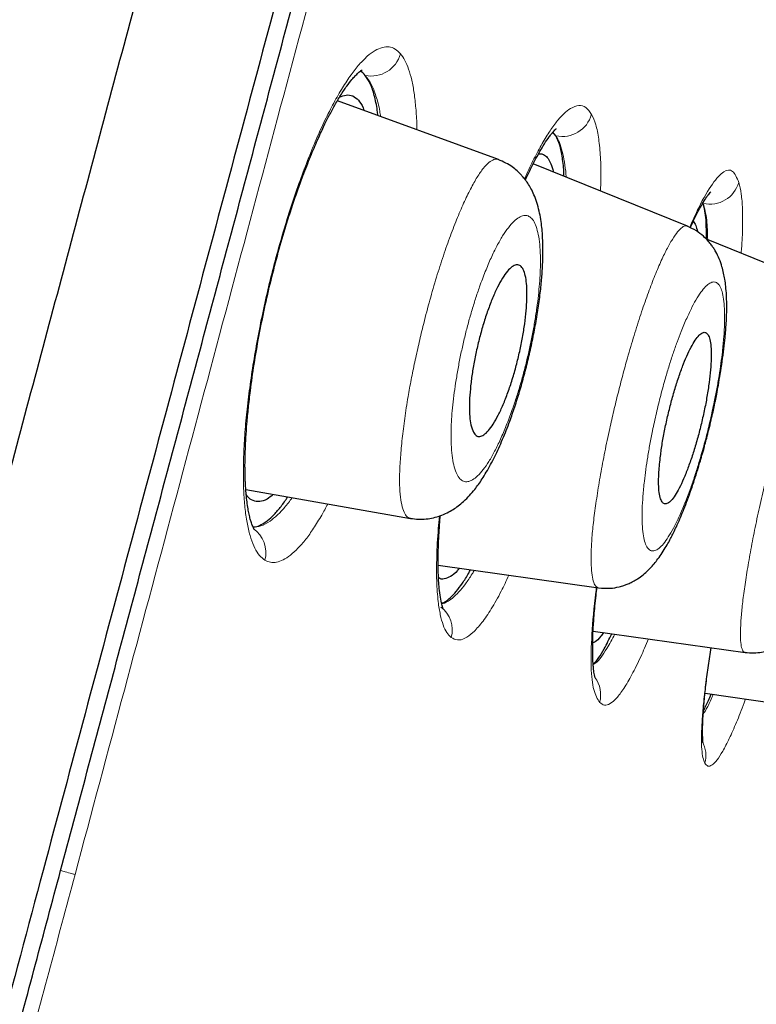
# Model space of a CAD drawing. Header units: millimetres. Extents: x 8 to 847, y 12 to 2109.
# Tile 250 of 256: x 820 to 828, y 1819 to 1829. Entities that reach past the tile are written whole.
import ezdxf

# ---------------------------------------------------------------- set-up
doc = ezdxf.new("R2010")
doc.units = ezdxf.units.MM

msp = doc.modelspace()

# ---------------------------------------------------------------- linework, layer by layer
at = {"color": 7, "linetype": 'Continuous', "lineweight": 30}
for p, q in [((825.038, 1827.657), (823.393, 1828.256)), ((825.627, 1827.898), (825.596, 1827.935)), ((826.973, 1826.973), (825.394, 1827.611)), ((828.472, 1826.312), (827.165, 1826.84)), ((822.456, 1824.281), (824.138, 1823.985)), ((824.422, 1823.508), (826.063, 1823.277)), ((826.007, 1822.835), (827.561, 1822.617)), ((827.151, 1822.199), (828.622, 1821.992))]:
    msp.add_line(p, q, dxfattribs=at)
at = {"color": 8, "linetype": 'Continuous', "lineweight": 0}
for centre, radius, start, end in [((823.739, 1828.816), 0.308, 258.126, 345.0255), ((825.693, 1828.199), 0.308, 257.627, 344.5933), ((827.201, 1827.506), 0.307, 257.0099, 344.0848), ((822.368, 1823.639), 0.293, 344.3645, 56.2062), ((824.274, 1822.848), 0.292, 344.4339, 52.8926), ((825.79, 1822.183), 0.294, 344.7584, 37.1351), ((826.866, 1821.562), 0.294, 344.8723, 28.8794)]:
    msp.add_arc(centre, radius, start, end, dxfattribs=at)
at = {"color": 7, "linetype": 'Continuous', "lineweight": 30}
for points, knots in [([(807.484, 1777.597), (807.632, 1778.151), (807.929, 1779.26), (808.402, 1781.022), (808.892, 1782.854), (809.403, 1784.759), (809.931, 1786.73), (810.476, 1788.765), (811.037, 1790.859), (811.613, 1793.008), (812.203, 1795.21), (812.806, 1797.459), (813.42, 1799.753), (814.046, 1802.086), (814.68, 1804.454), (815.323, 1806.852), (815.972, 1809.277), (816.628, 1811.722), (817.287, 1814.185), (817.951, 1816.66), (818.616, 1819.142), (819.282, 1821.628), (819.948, 1824.113), (820.612, 1826.591), (821.273, 1829.058), (821.93, 1831.51), (822.581, 1833.942), (823.226, 1836.349), (823.864, 1838.727), (824.492, 1841.072), (825.11, 1843.379), (825.717, 1845.643), (826.311, 1847.861), (826.892, 1850.028), (827.458, 1852.141), (828.008, 1854.195), (828.542, 1856.187), (829.058, 1858.114), (829.556, 1859.97), (830.033, 1861.754), (830.49, 1863.459), (830.926, 1865.085), (831.339, 1866.628), (831.73, 1868.085), (832.097, 1869.455), (832.44, 1870.735), (832.758, 1871.922), (833.05, 1873.013), (833.316, 1874.006), (833.555, 1874.898), (833.767, 1875.689), (833.952, 1876.377), (834.108, 1876.962), (834.237, 1877.442), (834.338, 1877.819), (834.409, 1878.083), (834.448, 1878.229), (834.453, 1878.249), (834.455, 1878.254)], [0, 0, 0, 0, 0.018042, 0.036084, 0.054125, 0.072166, 0.090206, 0.108247, 0.126288, 0.144329, 0.162369, 0.180411, 0.198454, 0.216495, 0.234536, 0.252576, 0.270617, 0.288657, 0.306697, 0.324738, 0.342779, 0.360821, 0.378863, 0.396905, 0.414946, 0.432988, 0.451029, 0.46907, 0.487111, 0.505152, 0.523194, 0.541236, 0.559277, 0.577318, 0.595359, 0.6134, 0.631441, 0.649482, 0.667522, 0.685564, 0.703605, 0.721646, 0.739687, 0.757729, 0.775771, 0.793813, 0.811856, 0.829898, 0.847941, 0.865983, 0.884024, 0.902063, 0.920103, 0.938143, 0.956182, 0.974222, 0.992264, 1, 1, 1, 1]), ([(835.283, 1875.997), (835.282, 1875.991), (835.279, 1875.981), (835.256, 1875.894), (835.219, 1875.756), (835.168, 1875.561), (835.101, 1875.311), (835.02, 1875.007), (834.926, 1874.659), (834.823, 1874.274), (834.711, 1873.858), (834.588, 1873.398), (834.453, 1872.896), (834.307, 1872.351), (834.144, 1871.743), (833.963, 1871.068), (833.762, 1870.322), (833.55, 1869.528), (833.324, 1868.687), (833.086, 1867.799), (832.835, 1866.862), (832.579, 1865.906), (832.319, 1864.935), (832.057, 1863.956), (831.785, 1862.942), (831.504, 1861.894), (831.214, 1860.811), (830.906, 1859.661), (830.58, 1858.443), (830.235, 1857.154), (829.88, 1855.829), (829.516, 1854.469), (829.142, 1853.073), (828.758, 1851.639), (828.376, 1850.212), (827.997, 1848.798), (827.623, 1847.406), (827.245, 1845.994), (826.861, 1844.564), (826.473, 1843.115), (826.068, 1841.604), (825.647, 1840.032), (825.209, 1838.398), (824.767, 1836.745), (824.319, 1835.075), (823.867, 1833.387), (823.41, 1831.679), (822.961, 1830.004), (822.522, 1828.367), (822.095, 1826.775), (821.668, 1825.182), (821.24, 1823.587), (820.812, 1821.989), (820.371, 1820.343), (819.918, 1818.652), (819.453, 1816.915), (818.989, 1815.181), (818.525, 1813.448), (818.061, 1811.717), (817.599, 1809.99), (817.151, 1808.32), (816.72, 1806.712), (816.306, 1805.167), (815.896, 1803.638), (815.49, 1802.125), (815.088, 1800.628), (814.679, 1799.102), (814.263, 1797.549), (813.841, 1795.973), (813.426, 1794.42), (813.016, 1792.89), (812.612, 1791.381), (812.216, 1789.901), (811.838, 1788.492), (811.48, 1787.158), (811.141, 1785.893), (810.81, 1784.658), (810.487, 1783.454), (810.172, 1782.279), (809.856, 1781.101), (809.541, 1779.923), (809.227, 1778.75), (808.923, 1777.617), (808.631, 1776.524), (808.349, 1775.47), (808.078, 1774.46), (807.827, 1773.524), (807.596, 1772.661), (807.382, 1771.864), (807.179, 1771.109), (806.988, 1770.395), (806.808, 1769.722), (806.633, 1769.071), (806.467, 1768.447), (806.308, 1767.856), (806.164, 1767.317), (806.033, 1766.83), (805.917, 1766.395), (805.815, 1766.014), (805.73, 1765.696), (805.66, 1765.436), (805.605, 1765.23), (805.561, 1765.069), (805.531, 1764.955), (805.513, 1764.888), (805.511, 1764.879), (805.51, 1764.875)], [0, 0, 0, 0, 0.0100488, 0.0200919, 0.0301386, 0.0401985, 0.0502808, 0.0603948, 0.070493, 0.0797013, 0.0888762, 0.0980249, 0.1071542, 0.1162713, 0.1253833, 0.1354668, 0.1455147, 0.1555364, 0.1655409, 0.1755377, 0.1855359, 0.1955954, 0.2048106, 0.214007, 0.2231919, 0.2323725, 0.2415562, 0.2507502, 0.2607489, 0.2707344, 0.2807164, 0.2907046, 0.3007086, 0.3107382, 0.3208483, 0.3300984, 0.3393164, 0.3485101, 0.3576878, 0.3668575, 0.3760274, 0.3859972, 0.3959575, 0.4059188, 0.4158921, 0.4258881, 0.4359177, 0.4460151, 0.4552509, 0.4644585, 0.4736465, 0.4828239, 0.4919994, 0.501182, 0.511156, 0.5211274, 0.5311077, 0.5411082, 0.5511401, 0.5612146, 0.5712997, 0.5805053, 0.5896829, 0.5988408, 0.6079874, 0.6171312, 0.6262804, 0.6362715, 0.6462633, 0.6562665, 0.6662916, 0.6763489, 0.6864488, 0.696503, 0.7056735, 0.714826, 0.7239681, 0.7331072, 0.7422508, 0.7514063, 0.7613949, 0.7713915, 0.7814057, 0.791447, 0.8015249, 0.8116487, 0.8217109, 0.8308841, 0.8400399, 0.8491855, 0.8583278, 0.8674741, 0.8766316, 0.8866669, 0.8966877, 0.9067032, 0.9167224, 0.9267546, 0.936809, 0.9468382, 0.9560053, 0.9651645, 0.9743229, 0.9834876, 0.9926657, 1, 1, 1, 1]), ([(820.562, 1820.387), (820.742, 1821.059), (821.101, 1822.4), (821.639, 1824.409), (822.176, 1826.41), (822.71, 1828.404), (823.242, 1830.391), (823.762, 1832.328), (824.267, 1834.213), (824.757, 1836.043), (825.242, 1837.855), (825.723, 1839.649), (826.206, 1841.452), (826.69, 1843.259), (827.174, 1845.065), (827.649, 1846.839), (828.117, 1848.583), (828.576, 1850.294), (829.016, 1851.936), (829.436, 1853.507), (829.838, 1855.006), (830.228, 1856.462), (830.607, 1857.877), (830.98, 1859.27), (831.346, 1860.637), (831.704, 1861.973), (832.048, 1863.255), (832.378, 1864.484), (832.692, 1865.657), (832.985, 1866.75), (833.256, 1867.763), (833.506, 1868.698), (833.741, 1869.575), (833.961, 1870.394), (834.168, 1871.167), (834.361, 1871.887), (834.539, 1872.551), (834.699, 1873.146), (834.841, 1873.673), (834.964, 1874.13), (835.065, 1874.509), (835.146, 1874.812), (835.207, 1875.044), (835.252, 1875.212), (835.277, 1875.305), (835.287, 1875.345), (835.284, 1875.333), (835.284, 1875.333)], [0, 0, 0, 0, 0.023348, 0.046637, 0.069904, 0.093184, 0.116513, 0.139899, 0.161914, 0.183909, 0.205913, 0.227956, 0.250066, 0.273262, 0.296451, 0.319667, 0.342941, 0.366307, 0.389749, 0.411805, 0.433832, 0.455857, 0.477904, 0.500001, 0.523166, 0.546344, 0.569563, 0.592854, 0.616246, 0.63967, 0.661691, 0.683687, 0.705684, 0.727707, 0.749779, 0.772936, 0.796127, 0.819383, 0.842732, 0.866205, 0.889715, 0.911771, 0.933756, 0.955693, 0.977608, 0.999525, 1, 1, 1, 1]), ([(822.538, 1823.878), (822.538, 1823.879), (822.538, 1823.881), (822.531, 1823.894), (822.522, 1823.917), (822.512, 1823.943), (822.501, 1823.981), (822.489, 1824.028), (822.478, 1824.087), (822.468, 1824.154), (822.46, 1824.226), (822.455, 1824.293), (822.451, 1824.351), (822.45, 1824.396), (822.449, 1824.435), (822.448, 1824.473), (822.447, 1824.527), (822.448, 1824.6), (822.451, 1824.699), (822.457, 1824.818), (822.467, 1824.958), (822.482, 1825.117), (822.505, 1825.32), (822.54, 1825.563), (822.588, 1825.846), (822.646, 1826.133), (822.712, 1826.422), (822.787, 1826.709), (822.859, 1826.957), (822.925, 1827.165), (822.982, 1827.332), (823.046, 1827.508), (823.115, 1827.682), (823.186, 1827.849), (823.249, 1827.986), (823.307, 1828.103), (823.365, 1828.212), (823.426, 1828.315), (823.488, 1828.407), (823.537, 1828.469), (823.575, 1828.512), (823.606, 1828.542), (823.634, 1828.565), (823.647, 1828.572), (823.645, 1828.571), (823.644, 1828.571)], [0, 0, 0, 0, 0.0224719, 0.0431014, 0.0560934, 0.070613, 0.0872606, 0.1060582, 0.1247404, 0.1451677, 0.165071, 0.1816494, 0.1948736, 0.204583, 0.2115366, 0.2190421, 0.2277046, 0.2430325, 0.2610148, 0.2816752, 0.3050384, 0.3310857, 0.3581419, 0.3988147, 0.4395638, 0.4803503, 0.5211671, 0.5620539, 0.6029392, 0.6302045, 0.6567402, 0.6816687, 0.7160264, 0.7467393, 0.7738018, 0.7973213, 0.8220277, 0.8504683, 0.8806515, 0.9096075, 0.9294362, 0.9509427, 0.9741013, 0.9938971, 1, 1, 1, 1]), ([(823.676, 1828.514), (823.66, 1828.532), (823.645, 1828.551), (823.626, 1828.557), (823.625, 1828.557)], [0, 0, 0, 0, 0.97862, 1, 1, 1, 1]), ([(823.806, 1828.106), (823.804, 1828.123), (823.796, 1828.2), (823.771, 1828.313), (823.73, 1828.437), (823.694, 1828.488), (823.676, 1828.514)], [0, 0, 0, 0, 0.085445, 0.392473, 0.695812, 1, 1, 1, 1]), ([(823.413, 1828.291), (823.437, 1828.301), (823.485, 1828.321), (823.55, 1828.31), (823.608, 1828.266), (823.645, 1828.211), (823.661, 1828.166), (823.665, 1828.157)], [0, 0, 0, 0, 0.223246, 0.46183, 0.702294, 0.939997, 1, 1, 1, 1]), ([(825.314, 1827.446), (825.327, 1827.473), (825.359, 1827.542), (825.407, 1827.638), (825.461, 1827.737), (825.511, 1827.82), (825.551, 1827.879), (825.581, 1827.918), (825.601, 1827.941), (825.616, 1827.957), (825.627, 1827.968), (825.63, 1827.971), (825.629, 1827.971), (825.629, 1827.971)], [0, 0, 0, 0, 0.089987, 0.233276, 0.36252, 0.499303, 0.649955, 0.729044, 0.801149, 0.864717, 0.920752, 0.971255, 1, 1, 1, 1]), ([(825.709, 1827.483), (825.709, 1827.491), (825.707, 1827.564), (825.694, 1827.676), (825.668, 1827.811), (825.641, 1827.869), (825.627, 1827.898)], [0, 0, 0, 0, 0.039147, 0.362007, 0.680636, 1, 1, 1, 1]), ([(824.139, 1823.987), (824.166, 1823.984), (824.219, 1823.976), (824.298, 1823.98), (824.372, 1823.992), (824.445, 1824.013), (824.514, 1824.042), (824.576, 1824.078), (824.631, 1824.116), (824.687, 1824.163), (824.743, 1824.22), (824.794, 1824.28), (824.836, 1824.336), (824.875, 1824.393), (824.93, 1824.483), (825.001, 1824.614), (825.081, 1824.791), (825.149, 1824.963), (825.207, 1825.128), (825.256, 1825.285), (825.303, 1825.451), (825.346, 1825.623), (825.386, 1825.801), (825.421, 1825.981), (825.45, 1826.16), (825.471, 1826.328), (825.485, 1826.477), (825.492, 1826.606), (825.494, 1826.716), (825.493, 1826.806), (825.489, 1826.888), (825.483, 1826.964), (825.472, 1827.045), (825.456, 1827.131), (825.433, 1827.215), (825.405, 1827.29), (825.373, 1827.357), (825.341, 1827.411), (825.314, 1827.449), (825.289, 1827.478), (825.264, 1827.507), (825.227, 1827.542), (825.177, 1827.583), (825.112, 1827.623), (825.063, 1827.644), (825.037, 1827.654)], [0, 0, 0, 0, 0.019265, 0.03737, 0.054136, 0.069452, 0.087896, 0.104151, 0.119998, 0.139338, 0.162056, 0.182886, 0.199847, 0.217836, 0.239172, 0.28451, 0.328125, 0.370242, 0.401376, 0.433158, 0.465663, 0.498893, 0.532835, 0.567466, 0.602779, 0.637766, 0.66966, 0.698342, 0.723817, 0.747006, 0.76443, 0.784081, 0.805738, 0.828845, 0.853479, 0.876299, 0.894627, 0.910086, 0.923231, 0.929201, 0.937526, 0.948876, 0.963182, 0.9803, 1, 1, 1, 1]), ([(825.45, 1827.715), (825.464, 1827.715), (825.492, 1827.715), (825.53, 1827.689), (825.562, 1827.643), (825.586, 1827.589), (825.597, 1827.544), (825.6, 1827.527)], [0, 0, 0, 0, 0.212265, 0.433636, 0.655849, 0.875291, 1, 1, 1, 1]), ([(827, 1826.958), (827.011, 1826.983), (827.042, 1827.051), (827.086, 1827.137), (827.132, 1827.217), (827.165, 1827.268), (827.189, 1827.3), (827.202, 1827.317), (827.211, 1827.326), (827.211, 1827.326), (827.21, 1827.326)], [0, 0, 0, 0, 0.120325, 0.330864, 0.519812, 0.687242, 0.788151, 0.883589, 0.974329, 1, 1, 1, 1]), ([(827.165, 1826.84), (827.165, 1826.909), (827.165, 1827.067), (827.144, 1827.157), (827.132, 1827.207)], [0, 0, 0, 0, 0.44106, 1, 1, 1, 1]), ([(826.063, 1823.277), (826.102, 1823.274), (826.172, 1823.268), (826.259, 1823.283), (826.317, 1823.299), (826.351, 1823.312), (826.384, 1823.326), (826.419, 1823.344), (826.466, 1823.372), (826.519, 1823.411), (826.573, 1823.459), (826.621, 1823.51), (826.662, 1823.562), (826.703, 1823.619), (826.742, 1823.681), (826.777, 1823.74), (826.805, 1823.792), (826.83, 1823.843), (826.861, 1823.906), (826.893, 1823.98), (826.928, 1824.063), (826.963, 1824.154), (827, 1824.253), (827.037, 1824.362), (827.071, 1824.468), (827.101, 1824.567), (827.122, 1824.639), (827.138, 1824.695), (827.152, 1824.747), (827.17, 1824.815), (827.191, 1824.899), (827.213, 1824.989), (827.231, 1825.071), (827.246, 1825.136), (827.258, 1825.197), (827.272, 1825.266), (827.289, 1825.357), (827.308, 1825.469), (827.327, 1825.593), (827.344, 1825.718), (827.358, 1825.848), (827.368, 1825.973), (827.373, 1826.087), (827.373, 1826.184), (827.371, 1826.272), (827.364, 1826.355), (827.355, 1826.428), (827.342, 1826.493), (827.324, 1826.565), (827.298, 1826.638), (827.269, 1826.7), (827.24, 1826.747), (827.216, 1826.783), (827.181, 1826.826), (827.131, 1826.877), (827.06, 1826.931), (827.002, 1826.958), (826.971, 1826.973)], [0, 0, 0, 0, 0.025485, 0.045828, 0.05621, 0.063924, 0.06936, 0.07955, 0.093423, 0.110905, 0.128928, 0.147759, 0.16549, 0.186634, 0.209478, 0.228019, 0.241868, 0.255401, 0.273173, 0.295155, 0.314399, 0.336002, 0.359627, 0.381524, 0.406405, 0.426392, 0.441525, 0.44977, 0.4593, 0.472491, 0.489334, 0.508364, 0.524398, 0.536982, 0.546189, 0.559477, 0.577201, 0.599394, 0.626035, 0.652963, 0.677715, 0.710737, 0.738865, 0.760798, 0.78423, 0.80886, 0.830421, 0.84853, 0.866804, 0.889172, 0.910736, 0.92072, 0.930227, 0.942039, 0.957769, 0.977229, 1, 1, 1, 1]), ([(827.03, 1827.024), (827.039, 1827.013), (827.057, 1826.991), (827.068, 1826.941), (827.073, 1826.918)], [0, 0, 0, 0, 0.52173, 1, 1, 1, 1]), ([(824.782, 1824.869), (824.773, 1824.892), (824.756, 1824.932), (824.744, 1825.026), (824.74, 1825.128), (824.745, 1825.245), (824.757, 1825.374), (824.776, 1825.512), (824.803, 1825.655), (824.836, 1825.8), (824.875, 1825.944), (824.919, 1826.082), (824.966, 1826.211), (825.016, 1826.326), (825.067, 1826.424), (825.118, 1826.501), (825.166, 1826.554), (825.21, 1826.581), (825.248, 1826.581), (825.281, 1826.556), (825.305, 1826.506), (825.322, 1826.434), (825.331, 1826.342), (825.331, 1826.233), (825.324, 1826.111), (825.309, 1825.978), (825.286, 1825.838), (825.257, 1825.694), (825.222, 1825.549), (825.181, 1825.407), (825.135, 1825.271), (825.087, 1825.147), (825.036, 1825.038), (824.985, 1824.948), (824.936, 1824.88), (824.889, 1824.837), (824.847, 1824.82), (824.81, 1824.828), (824.791, 1824.855), (824.782, 1824.869)], [0, 0, 0, 0, 0.033628, 0.060335, 0.08704, 0.113097, 0.139152, 0.164893, 0.190632, 0.216527, 0.242421, 0.268899, 0.295378, 0.322625, 0.349875, 0.37772, 0.405569, 0.433554, 0.461541, 0.48916, 0.516779, 0.543714, 0.570648, 0.596881, 0.623112, 0.648907, 0.674699, 0.700497, 0.726294, 0.752556, 0.778819, 0.805825, 0.832836, 0.860531, 0.888231, 0.916177, 0.944125, 0.972062, 1, 1, 1, 1]), ([(827.56, 1822.617), (827.59, 1822.614), (827.647, 1822.609), (827.725, 1822.618), (827.785, 1822.633), (827.829, 1822.648), (827.862, 1822.662), (827.9, 1822.681), (827.948, 1822.71), (828.005, 1822.754), (828.056, 1822.804), (828.105, 1822.861), (828.146, 1822.917), (828.185, 1822.981), (828.22, 1823.043), (828.256, 1823.115), (828.296, 1823.201), (828.334, 1823.293), (828.367, 1823.378), (828.397, 1823.457), (828.427, 1823.543), (828.464, 1823.656), (828.51, 1823.802), (828.557, 1823.963), (828.599, 1824.119), (828.634, 1824.257), (828.671, 1824.413), (828.708, 1824.582), (828.74, 1824.742), (828.763, 1824.872), (828.78, 1824.973), (828.793, 1825.059), (828.803, 1825.13), (828.81, 1825.186), (828.816, 1825.235), (828.822, 1825.289), (828.829, 1825.356), (828.835, 1825.436), (828.839, 1825.52), (828.841, 1825.596), (828.84, 1825.659), (828.838, 1825.718), (828.832, 1825.779), (828.823, 1825.846), (828.807, 1825.92), (828.782, 1825.992), (828.756, 1826.049), (828.731, 1826.094), (828.71, 1826.125), (828.691, 1826.149), (828.669, 1826.175), (828.631, 1826.214), (828.567, 1826.267), (828.506, 1826.296), (828.472, 1826.312)], [0, 0, 0, 0, 0.0190619, 0.0352576, 0.0481686, 0.0575644, 0.064266, 0.0722273, 0.087425, 0.1062353, 0.124806, 0.1418701, 0.166528, 0.1876657, 0.2071507, 0.2306957, 0.2583215, 0.2838625, 0.3052693, 0.3232543, 0.3431539, 0.3661801, 0.3993406, 0.4373293, 0.4648672, 0.4917556, 0.5176933, 0.5548447, 0.5899563, 0.6122462, 0.6336375, 0.6532206, 0.6678935, 0.6806109, 0.6913673, 0.7025208, 0.7184165, 0.7392031, 0.762288, 0.7850287, 0.8029805, 0.8186432, 0.8367789, 0.8573992, 0.8797317, 0.8977995, 0.914276, 0.9274394, 0.9372094, 0.9420729, 0.948654, 0.9578638, 0.9763985, 1, 1, 1, 1]), ([(826.693, 1824.606), (826.69, 1824.577), (826.683, 1824.52), (826.677, 1824.428), (826.675, 1824.334), (826.681, 1824.247), (826.695, 1824.184), (826.716, 1824.144), (826.744, 1824.131), (826.777, 1824.142), (826.814, 1824.178), (826.855, 1824.236), (826.899, 1824.316), (826.943, 1824.414), (826.987, 1824.529), (827.031, 1824.657), (827.072, 1824.795), (827.11, 1824.94), (827.144, 1825.088), (827.172, 1825.235), (827.194, 1825.377), (827.208, 1825.508), (827.215, 1825.625), (827.214, 1825.725), (827.205, 1825.803), (827.189, 1825.858), (827.165, 1825.887), (827.135, 1825.892), (827.1, 1825.871), (827.061, 1825.827), (827.019, 1825.759), (826.975, 1825.673), (826.931, 1825.568), (826.887, 1825.448), (826.844, 1825.315), (826.804, 1825.174), (826.768, 1825.028), (826.736, 1824.882), (826.71, 1824.738), (826.699, 1824.65), (826.693, 1824.606)], [0, 0, 0, 0, 0.017774, 0.035548, 0.063134, 0.090722, 0.118279, 0.145837, 0.173055, 0.200273, 0.227001, 0.253728, 0.280023, 0.306316, 0.332413, 0.358508, 0.384728, 0.410948, 0.43757, 0.464194, 0.491329, 0.518466, 0.545988, 0.573512, 0.601116, 0.628721, 0.656072, 0.683423, 0.710309, 0.737193, 0.763604, 0.790014, 0.816138, 0.842261, 0.868406, 0.89455, 0.920919, 0.947288, 0.973643, 1, 1, 1, 1]), ([(822.736, 1824.232), (822.715, 1824.214), (822.666, 1824.175), (822.596, 1824.154), (822.53, 1824.164), (822.484, 1824.192), (822.464, 1824.226), (822.46, 1824.233)], [0, 0, 0, 0, 0.196598, 0.443653, 0.690403, 0.933247, 1, 1, 1, 1]), ([(822.528, 1823.901), (822.536, 1823.901), (822.563, 1823.9), (822.612, 1823.921), (822.677, 1823.962), (822.745, 1824.025), (822.815, 1824.104), (822.862, 1824.172), (822.885, 1824.206)], [0, 0, 0, 0, 0.078522, 0.263539, 0.450763, 0.639222, 0.824429, 1, 1, 1, 1]), ([(824.472, 1823.066), (824.472, 1823.066), (824.473, 1823.067), (824.469, 1823.077), (824.461, 1823.105), (824.449, 1823.156), (824.436, 1823.24), (824.428, 1823.327), (824.424, 1823.407), (824.422, 1823.492), (824.421, 1823.585), (824.424, 1823.694), (824.43, 1823.82), (824.437, 1823.928), (824.443, 1823.997), (824.445, 1824.015)], [0, 0, 0, 0, 0.055172, 0.111766, 0.158763, 0.27456, 0.390423, 0.475799, 0.552225, 0.621765, 0.696829, 0.779395, 0.869452, 0.967008, 1, 1, 1, 1]), ([(824.638, 1823.477), (824.632, 1823.47), (824.6, 1823.429), (824.548, 1823.389), (824.484, 1823.365), (824.443, 1823.365), (824.427, 1823.382), (824.426, 1823.382)], [0, 0, 0, 0, 0.0690283, 0.370807, 0.6773871, 0.9840626, 1, 1, 1, 1]), ([(824.458, 1823.12), (824.469, 1823.123), (824.496, 1823.134), (824.546, 1823.174), (824.606, 1823.236), (824.669, 1823.322), (824.719, 1823.397), (824.747, 1823.45), (824.753, 1823.461)], [0, 0, 0, 0, 0.123141, 0.329142, 0.537377, 0.742509, 0.946409, 1, 1, 1, 1]), ([(826.026, 1822.36), (826.026, 1822.36), (826.027, 1822.36), (826.024, 1822.372), (826.02, 1822.391), (826.016, 1822.413), (826.012, 1822.445), (826.008, 1822.485), (826.004, 1822.541), (826.002, 1822.618), (826.002, 1822.718), (826.006, 1822.842), (826.017, 1823.003), (826.03, 1823.149), (826.043, 1823.252), (826.046, 1823.279)], [0, 0, 0, 0, 0.04927, 0.099396, 0.140753, 0.199262, 0.245669, 0.296008, 0.368896, 0.455418, 0.555566, 0.669313, 0.79237, 0.94618, 1, 1, 1, 1]), ([(826.112, 1822.821), (826.103, 1822.807), (826.072, 1822.762), (826.035, 1822.726), (826.011, 1822.718), (826.002, 1822.715)], [0, 0, 0, 0, 0.216163, 0.741183, 1, 1, 1, 1]), ([(826.007, 1822.5), (826.01, 1822.502), (826.042, 1822.524), (826.107, 1822.624), (826.172, 1822.754), (826.199, 1822.808)], [0, 0, 0, 0, 0.065649, 0.614743, 1, 1, 1, 1]), ([(827.128, 1821.699), (827.128, 1821.698), (827.131, 1821.694), (827.128, 1821.721), (827.126, 1821.781), (827.126, 1821.88), (827.132, 1821.998), (827.144, 1822.138), (827.161, 1822.3), (827.184, 1822.475), (827.204, 1822.604), (827.213, 1822.666)], [0, 0, 0, 0, 0.02986, 0.147307, 0.264828, 0.382744, 0.503361, 0.627031, 0.753632, 0.883049, 1, 1, 1, 1]), ([(827.135, 1822.022), (827.143, 1822.037), (827.167, 1822.082), (827.195, 1822.147), (827.213, 1822.19)], [0, 0, 0, 0, 0.345107, 1, 1, 1, 1]), ([(805.838, 1765.441), (805.84, 1765.447), (805.844, 1765.461), (805.874, 1765.574), (805.923, 1765.757), (805.993, 1766.015), (806.082, 1766.347), (806.188, 1766.743), (806.31, 1767.197), (806.445, 1767.704), (806.597, 1768.273), (806.766, 1768.902), (806.955, 1769.609), (807.166, 1770.396), (807.4, 1771.269), (807.652, 1772.207), (807.921, 1773.211), (808.208, 1774.28), (808.505, 1775.389), (808.811, 1776.532), (809.124, 1777.702), (809.45, 1778.919), (809.789, 1780.183), (810.148, 1781.525), (810.528, 1782.944), (810.93, 1784.442), (811.344, 1785.988), (811.771, 1787.58), (812.211, 1789.221), (812.654, 1790.875), (813.099, 1792.535), (813.543, 1794.192), (813.994, 1795.876), (814.453, 1797.589), (814.929, 1799.365), (815.421, 1801.201), (815.929, 1803.096), (816.442, 1805.011), (816.96, 1806.946), (817.485, 1808.905), (818.006, 1810.849), (818.522, 1812.773), (819.029, 1814.667), (819.538, 1816.567), (820.05, 1818.475), (820.391, 1819.749), (820.562, 1820.387)], [0, 0, 0, 0, 0.022885, 0.046234, 0.069585, 0.092965, 0.116405, 0.139854, 0.161858, 0.183788, 0.205669, 0.227524, 0.249378, 0.272803, 0.296176, 0.319525, 0.342881, 0.366273, 0.389746, 0.41181, 0.433793, 0.455717, 0.47761, 0.499494, 0.522854, 0.546163, 0.56945, 0.592748, 0.616087, 0.639569, 0.661679, 0.683715, 0.705706, 0.727679, 0.749662, 0.772994, 0.796254, 0.819477, 0.842697, 0.865948, 0.889392, 0.911524, 0.933621, 0.955712, 0.977828, 1, 1, 1, 1])]:
    msp.add_open_spline(points, degree=3, knots=knots, dxfattribs=at)
at = {"color": 8, "linetype": 'Continuous', "lineweight": 0}
for points, knots in [([(835.283, 1874.739), (835.281, 1874.733), (835.278, 1874.719), (835.247, 1874.606), (835.199, 1874.425), (835.131, 1874.169), (835.044, 1873.841), (834.938, 1873.449), (834.817, 1872.998), (834.682, 1872.493), (834.53, 1871.928), (834.362, 1871.301), (834.174, 1870.599), (833.965, 1869.82), (833.735, 1868.961), (833.488, 1868.037), (833.223, 1867.049), (832.941, 1865.995), (832.647, 1864.899), (832.343, 1863.766), (832.032, 1862.605), (831.708, 1861.397), (831.371, 1860.141), (831.015, 1858.811), (830.639, 1857.407), (830.242, 1855.925), (829.833, 1854.396), (829.411, 1852.82), (828.976, 1851.195), (828.537, 1849.558), (828.097, 1847.917), (827.658, 1846.279), (827.212, 1844.615), (826.759, 1842.924), (826.288, 1841.166), (825.799, 1839.343), (825.293, 1837.455), (824.782, 1835.547), (824.266, 1833.619), (823.744, 1831.672), (823.228, 1829.747), (822.719, 1827.849), (822.219, 1825.983), (821.718, 1824.11), (821.214, 1822.231), (820.878, 1820.976), (820.71, 1820.347)], [0, 0, 0, 0, 0.023168, 0.046434, 0.069701, 0.092999, 0.116356, 0.139848, 0.161958, 0.183993, 0.205976, 0.227934, 0.249889, 0.273172, 0.296404, 0.319615, 0.342835, 0.366091, 0.38956, 0.411691, 0.433739, 0.45573, 0.477689, 0.499641, 0.522949, 0.546219, 0.569484, 0.592773, 0.616117, 0.639599, 0.66169, 0.683697, 0.705646, 0.727565, 0.749482, 0.772959, 0.796364, 0.819731, 0.843097, 0.866494, 0.889919, 0.911946, 0.933938, 0.955924, 0.977935, 1, 1, 1, 1]), ([(822.65, 1823.56), (822.631, 1823.575), (822.594, 1823.603), (822.546, 1823.68), (822.506, 1823.78), (822.474, 1823.906), (822.45, 1824.053), (822.435, 1824.221), (822.429, 1824.408), (822.432, 1824.614), (822.443, 1824.836), (822.464, 1825.073), (822.494, 1825.323), (822.533, 1825.584), (822.58, 1825.851), (822.634, 1826.121), (822.695, 1826.389), (822.763, 1826.655), (822.837, 1826.916), (822.916, 1827.17), (822.999, 1827.414), (823.086, 1827.646), (823.175, 1827.863), (823.265, 1828.06), (823.355, 1828.237), (823.444, 1828.392), (823.532, 1828.524), (823.617, 1828.632), (823.699, 1828.715), (823.778, 1828.772), (823.853, 1828.804), (823.921, 1828.81), (823.983, 1828.79), (824.019, 1828.754), (824.037, 1828.736)], [0, 0, 0, 0, 0.031282, 0.062387, 0.093626, 0.1253, 0.156884, 0.188021, 0.21902, 0.250193, 0.281371, 0.312357, 0.34349, 0.375103, 0.406858, 0.438024, 0.46895, 0.499992, 0.531109, 0.562083, 0.593265, 0.625, 0.656526, 0.687651, 0.718707, 0.750026, 0.781092, 0.812072, 0.843282, 0.875033, 0.90658, 0.93772, 0.968757, 1, 1, 1, 1]), ([(824.037, 1828.736), (824.052, 1828.715), (824.083, 1828.673), (824.122, 1828.581), (824.154, 1828.469), (824.178, 1828.336), (824.195, 1828.182), (824.204, 1828.056), (824.204, 1827.977), (824.204, 1827.961)], [0, 0, 0, 0, 0.159069, 0.317282, 0.475973, 0.636468, 0.799068, 0.958777, 1, 1, 1, 1]), ([(823.834, 1828.095), (823.831, 1828.114), (823.82, 1828.193), (823.788, 1828.308), (823.739, 1828.434), (823.697, 1828.488), (823.676, 1828.514)], [0, 0, 0, 0, 0.090591, 0.394231, 0.697529, 1, 1, 1, 1]), ([(825.306, 1827.457), (825.307, 1827.458), (825.335, 1827.526), (825.392, 1827.643), (825.476, 1827.804), (825.557, 1827.938), (825.634, 1828.046), (825.708, 1828.127), (825.785, 1828.187), (825.862, 1828.214), (825.934, 1828.197), (825.972, 1828.144), (825.991, 1828.117)], [0, 0, 0, 0, 0.001198, 0.100568, 0.20086, 0.300208, 0.399227, 0.498983, 0.600516, 0.734374, 0.86675, 1, 1, 1, 1]), ([(825.991, 1828.117), (826.006, 1828.085), (826.036, 1828.019), (826.066, 1827.87), (826.083, 1827.683), (826.089, 1827.503), (826.084, 1827.375), (826.082, 1827.333)], [0, 0, 0, 0, 0.220909, 0.441573, 0.665413, 0.888598, 1, 1, 1, 1]), ([(825.731, 1827.475), (825.73, 1827.483), (825.727, 1827.541), (825.714, 1827.631), (825.692, 1827.741), (825.664, 1827.832), (825.64, 1827.876), (825.627, 1827.898)], [0, 0, 0, 0, 0.0433, 0.282331, 0.521377, 0.760539, 1, 1, 1, 1]), ([(824.139, 1823.991), (824.134, 1823.991), (824.114, 1823.99), (824.087, 1824.021), (824.059, 1824.081), (824.039, 1824.173), (824.028, 1824.293), (824.027, 1824.439), (824.036, 1824.609), (824.053, 1824.799), (824.079, 1825.007), (824.111, 1825.211), (824.146, 1825.405), (824.182, 1825.584), (824.223, 1825.766), (824.271, 1825.969), (824.329, 1826.19), (824.396, 1826.424), (824.466, 1826.647), (824.538, 1826.854), (824.611, 1827.043), (824.683, 1827.212), (824.754, 1827.358), (824.821, 1827.478), (824.885, 1827.57), (824.943, 1827.63), (824.993, 1827.657), (825.025, 1827.664), (825.037, 1827.654), (825.037, 1827.654)], [0, 0, 0, 0, 0.01309, 0.054162, 0.095162, 0.136091, 0.177028, 0.218082, 0.259229, 0.300415, 0.341597, 0.382776, 0.413716, 0.444731, 0.47581, 0.506918, 0.548338, 0.589586, 0.630571, 0.671429, 0.712507, 0.753747, 0.79502, 0.836183, 0.877127, 0.917923, 0.958824, 0.999834, 1, 1, 1, 1]), ([(826.994, 1826.961), (827.025, 1827.031), (827.108, 1827.219), (827.228, 1827.418), (827.346, 1827.549), (827.439, 1827.557), (827.477, 1827.468), (827.496, 1827.422)], [0, 0, 0, 0, 0.132388, 0.354012, 0.566103, 0.778235, 1, 1, 1, 1]), ([(827.496, 1827.422), (827.505, 1827.385), (827.523, 1827.312), (827.536, 1827.156), (827.536, 1826.967), (827.53, 1826.812), (827.521, 1826.712), (827.519, 1826.697)], [0, 0, 0, 0, 0.247525, 0.487078, 0.72229, 0.956996, 1, 1, 1, 1]), ([(827.178, 1826.835), (827.176, 1826.905), (827.172, 1827.064), (827.146, 1827.156), (827.132, 1827.207)], [0, 0, 0, 0, 0.446798, 1, 1, 1, 1]), ([(825.469, 1826.605), (825.468, 1826.648), (825.467, 1826.735), (825.455, 1826.843), (825.437, 1826.935), (825.412, 1827.006), (825.38, 1827.056), (825.342, 1827.082), (825.298, 1827.086), (825.25, 1827.067), (825.197, 1827.025), (825.141, 1826.963), (825.082, 1826.878), (825.023, 1826.774), (824.963, 1826.651), (824.904, 1826.511), (824.85, 1826.369), (824.804, 1826.232), (824.764, 1826.104), (824.727, 1825.973), (824.693, 1825.839), (824.662, 1825.704), (824.635, 1825.569), (824.611, 1825.435), (824.591, 1825.305), (824.575, 1825.178), (824.563, 1825.057), (824.556, 1824.944), (824.553, 1824.827), (824.556, 1824.711), (824.567, 1824.601), (824.586, 1824.51), (824.611, 1824.438), (824.643, 1824.389), (824.681, 1824.362), (824.725, 1824.359), (824.773, 1824.378), (824.826, 1824.419), (824.882, 1824.482), (824.941, 1824.566), (825, 1824.671), (825.06, 1824.794), (825.119, 1824.934), (825.173, 1825.076), (825.219, 1825.213), (825.259, 1825.341), (825.296, 1825.473), (825.33, 1825.606), (825.36, 1825.74), (825.388, 1825.874), (825.412, 1826.008), (825.432, 1826.139), (825.448, 1826.266), (825.459, 1826.387), (825.467, 1826.501), (825.468, 1826.571), (825.469, 1826.605)], [0, 0, 0, 0, 0.020726, 0.041665, 0.062465, 0.083541, 0.104245, 0.124919, 0.145749, 0.166473, 0.187421, 0.208549, 0.229258, 0.249912, 0.270664, 0.291379, 0.312424, 0.328318, 0.343915, 0.359382, 0.374892, 0.390346, 0.406126, 0.421744, 0.437357, 0.453186, 0.468774, 0.484278, 0.499858, 0.520633, 0.541402, 0.562507, 0.583514, 0.604241, 0.625028, 0.645721, 0.66671, 0.687516, 0.708737, 0.729451, 0.750027, 0.770826, 0.791549, 0.812562, 0.828429, 0.84402, 0.859505, 0.875054, 0.890486, 0.905938, 0.921574, 0.937547, 0.953175, 0.96876, 0.984485, 1, 1, 1, 1]), ([(826.063, 1823.277), (826.052, 1823.282), (826.03, 1823.291), (826.007, 1823.345), (825.992, 1823.425), (825.985, 1823.534), (825.987, 1823.669), (825.997, 1823.83), (826.017, 1824.013), (826.046, 1824.216), (826.082, 1824.435), (826.125, 1824.665), (826.171, 1824.884), (826.217, 1825.086), (826.262, 1825.269), (826.309, 1825.45), (826.363, 1825.648), (826.425, 1825.858), (826.494, 1826.075), (826.563, 1826.275), (826.631, 1826.453), (826.697, 1826.609), (826.759, 1826.739), (826.818, 1826.844), (826.872, 1826.921), (826.919, 1826.966), (826.952, 1826.982), (826.967, 1826.972), (826.971, 1826.969)], [0, 0, 0, 0, 0.040128, 0.081195, 0.122234, 0.163219, 0.20413, 0.245001, 0.285953, 0.32701, 0.368133, 0.409272, 0.450402, 0.481274, 0.512167, 0.543089, 0.574032, 0.615253, 0.656347, 0.69721, 0.737831, 0.778622, 0.819637, 0.860762, 0.901857, 0.942799, 0.983553, 1, 1, 1, 1]), ([(827.329, 1825.691), (827.334, 1825.742), (827.344, 1825.845), (827.351, 1825.982), (827.352, 1826.104), (827.345, 1826.207), (827.331, 1826.291), (827.311, 1826.352), (827.284, 1826.39), (827.25, 1826.407), (827.212, 1826.4), (827.169, 1826.371), (827.121, 1826.318), (827.071, 1826.244), (827.018, 1826.149), (826.963, 1826.033), (826.912, 1825.911), (826.865, 1825.79), (826.824, 1825.673), (826.784, 1825.55), (826.742, 1825.407), (826.697, 1825.245), (826.653, 1825.063), (826.616, 1824.896), (826.587, 1824.746), (826.564, 1824.614), (826.545, 1824.487), (826.528, 1824.353), (826.515, 1824.214), (826.507, 1824.076), (826.507, 1823.954), (826.514, 1823.85), (826.528, 1823.767), (826.548, 1823.706), (826.576, 1823.667), (826.609, 1823.651), (826.647, 1823.658), (826.691, 1823.687), (826.738, 1823.74), (826.788, 1823.814), (826.841, 1823.91), (826.896, 1824.026), (826.948, 1824.148), (826.994, 1824.27), (827.035, 1824.387), (827.075, 1824.51), (827.117, 1824.652), (827.162, 1824.814), (827.206, 1824.996), (827.242, 1825.163), (827.272, 1825.312), (827.295, 1825.444), (827.314, 1825.571), (827.324, 1825.651), (827.329, 1825.691)], [0, 0, 0, 0, 0.020756, 0.041697, 0.062521, 0.083571, 0.10428, 0.124999, 0.145814, 0.166544, 0.187523, 0.208546, 0.22925, 0.249991, 0.270704, 0.291421, 0.312498, 0.328146, 0.343726, 0.359445, 0.374953, 0.3957, 0.416636, 0.437441, 0.453286, 0.468883, 0.484391, 0.499974, 0.52077, 0.541547, 0.562657, 0.583469, 0.604381, 0.625109, 0.645874, 0.666815, 0.687612, 0.708762, 0.729479, 0.750126, 0.770951, 0.791679, 0.812666, 0.828504, 0.84409, 0.859588, 0.875164, 0.895818, 0.916786, 0.937655, 0.953231, 0.968829, 0.984537, 1, 1, 1, 1]), ([(827.561, 1822.621), (827.557, 1822.62), (827.543, 1822.618), (827.528, 1822.65), (827.515, 1822.712), (827.512, 1822.805), (827.516, 1822.925), (827.528, 1823.07), (827.549, 1823.24), (827.578, 1823.431), (827.614, 1823.641), (827.657, 1823.865), (827.707, 1824.099), (827.757, 1824.319), (827.805, 1824.521), (827.851, 1824.703), (827.898, 1824.882), (827.952, 1825.076), (828.013, 1825.282), (828.078, 1825.492), (828.143, 1825.684), (828.205, 1825.855), (828.263, 1826.001), (828.317, 1826.121), (828.367, 1826.214), (828.41, 1826.278), (828.446, 1826.314), (828.464, 1826.312), (828.472, 1826.31)], [0, 0, 0, 0, 0.016399, 0.057671, 0.098907, 0.140118, 0.181283, 0.222379, 0.263422, 0.304506, 0.345686, 0.386938, 0.428211, 0.469468, 0.500414, 0.531371, 0.562352, 0.593358, 0.634684, 0.675914, 0.716941, 0.757703, 0.798566, 0.83969, 0.880965, 0.922245, 0.963392, 1, 1, 1, 1]), ([(822.53, 1823.898), (822.556, 1823.9), (822.611, 1823.904), (822.695, 1823.95), (822.777, 1824.017), (822.852, 1824.095), (822.904, 1824.164), (822.93, 1824.198)], [0, 0, 0, 0, 0.222068, 0.462586, 0.642853, 0.822559, 1, 1, 1, 1]), ([(823.293, 1824.134), (823.273, 1824.095), (823.224, 1824.004), (823.149, 1823.884), (823.068, 1823.769), (822.988, 1823.678), (822.911, 1823.608), (822.838, 1823.56), (822.77, 1823.536), (822.707, 1823.533), (822.669, 1823.551), (822.65, 1823.56)], [0, 0, 0, 0, 0.083314, 0.197152, 0.310854, 0.425463, 0.541998, 0.657399, 0.771559, 0.885438, 1, 1, 1, 1]), ([(824.555, 1822.77), (824.54, 1822.785), (824.509, 1822.814), (824.472, 1822.894), (824.443, 1823), (824.419, 1823.147), (824.405, 1823.341), (824.406, 1823.593), (824.417, 1823.82), (824.432, 1823.968), (824.436, 1824.011)], [0, 0, 0, 0, 0.117566, 0.234037, 0.350628, 0.46855, 0.625177, 0.779995, 0.935788, 1, 1, 1, 1]), ([(824.459, 1823.116), (824.468, 1823.117), (824.501, 1823.122), (824.56, 1823.163), (824.632, 1823.231), (824.7, 1823.315), (824.753, 1823.39), (824.784, 1823.443), (824.791, 1823.456)], [0, 0, 0, 0, 0.096263, 0.357335, 0.552865, 0.74796, 0.942585, 1, 1, 1, 1]), ([(825.145, 1823.406), (825.119, 1823.35), (825.058, 1823.22), (824.965, 1823.057), (824.868, 1822.915), (824.777, 1822.815), (824.693, 1822.755), (824.618, 1822.736), (824.576, 1822.758), (824.555, 1822.77)], [0, 0, 0, 0, 0.11186, 0.259245, 0.406531, 0.556127, 0.704235, 0.85146, 1, 1, 1, 1]), ([(826.074, 1822.106), (826.052, 1822.142), (826.008, 1822.212), (825.981, 1822.452), (825.991, 1822.797), (826.014, 1823.085), (826.039, 1823.265), (826.041, 1823.28)], [0, 0, 0, 0, 0.251779, 0.49163, 0.730271, 0.978564, 1, 1, 1, 1]), ([(826.008, 1822.493), (826.017, 1822.498), (826.057, 1822.523), (826.132, 1822.624), (826.2, 1822.753), (826.228, 1822.804)], [0, 0, 0, 0, 0.148825, 0.65748, 1, 1, 1, 1]), ([(826.574, 1822.756), (826.547, 1822.693), (826.488, 1822.556), (826.403, 1822.386), (826.319, 1822.243), (826.245, 1822.143), (826.179, 1822.087), (826.12, 1822.07), (826.09, 1822.094), (826.074, 1822.106)], [0, 0, 0, 0, 0.127643, 0.277653, 0.4228002, 0.5652881, 0.7074415, 0.8515985, 1, 1, 1, 1]), ([(827.149, 1821.485), (827.142, 1821.502), (827.128, 1821.535), (827.117, 1821.622), (827.113, 1821.736), (827.118, 1821.878), (827.13, 1822.044), (827.15, 1822.233), (827.176, 1822.439), (827.2, 1822.591), (827.211, 1822.666)], [0, 0, 0, 0, 0.126515, 0.251494, 0.37635, 0.502495, 0.628951, 0.754005, 0.879002, 1, 1, 1, 1]), ([(827.132, 1821.982), (827.147, 1822.008), (827.179, 1822.063), (827.215, 1822.144), (827.234, 1822.187)], [0, 0, 0, 0, 0.472667, 1, 1, 1, 1]), ([(827.565, 1822.141), (827.56, 1822.128), (827.528, 1822.038), (827.472, 1821.899), (827.398, 1821.731), (827.331, 1821.602), (827.272, 1821.512), (827.221, 1821.461), (827.179, 1821.447), (827.159, 1821.473), (827.149, 1821.485)], [0, 0, 0, 0, 0.022638, 0.1622245, 0.3020834, 0.4409594, 0.5810023, 0.7211545, 0.8601451, 1, 1, 1, 1]), ([(820.71, 1820.347), (820.531, 1819.68), (820.173, 1818.346), (819.638, 1816.349), (819.105, 1814.355), (818.572, 1812.366), (818.042, 1810.386), (817.526, 1808.46), (817.025, 1806.594), (816.541, 1804.787), (816.062, 1803), (815.588, 1801.234), (815.112, 1799.457), (814.634, 1797.674), (814.155, 1795.887), (813.685, 1794.13), (813.222, 1792.402), (812.768, 1790.706), (812.333, 1789.08), (811.916, 1787.528), (811.52, 1786.05), (811.134, 1784.614), (810.761, 1783.221), (810.392, 1781.845), (810.029, 1780.491), (809.674, 1779.163), (809.332, 1777.888), (809.005, 1776.667), (808.694, 1775.504), (808.405, 1774.424), (808.137, 1773.426), (807.89, 1772.507), (807.659, 1771.644), (807.443, 1770.838), (807.238, 1770.075), (807.047, 1769.361), (806.87, 1768.701), (806.712, 1768.11), (806.573, 1767.588), (806.452, 1767.136), (806.352, 1766.763), (806.272, 1766.465), (806.211, 1766.238), (806.166, 1766.074), (806.142, 1765.983), (806.132, 1765.944), (806.135, 1765.955), (806.135, 1765.956)], [0, 0, 0, 0, 0.0234277, 0.0468301, 0.0702439, 0.0937053, 0.1172505, 0.1407293, 0.1627276, 0.184675, 0.2066002, 0.2285318, 0.2504984, 0.2736657, 0.2968507, 0.3200867, 0.3434067, 0.366843, 0.3902989, 0.4123116, 0.4342723, 0.4562068, 0.478141, 0.5001008, 0.5233794, 0.5466694, 0.5700009, 0.5934041, 0.6169089, 0.6402993, 0.6622105, 0.6840976, 0.7059848, 0.7278963, 0.7498567, 0.7731413, 0.796431, 0.8197553, 0.8431436, 0.8666253, 0.8900768, 0.9120745, 0.9340264, 0.9559571, 0.9778912, 0.9998531, 1, 1, 1, 1]), ([(820.71, 1820.347), (820.699, 1820.35), (820.677, 1820.356), (820.623, 1820.371), (820.578, 1820.383), (820.562, 1820.387)], [0, 0, 0, 0, 0.379572, 0.779927, 1, 1, 1, 1])]:
    msp.add_open_spline(points, degree=3, knots=knots, dxfattribs=at)

doc.saveas('drawing.dxf')
